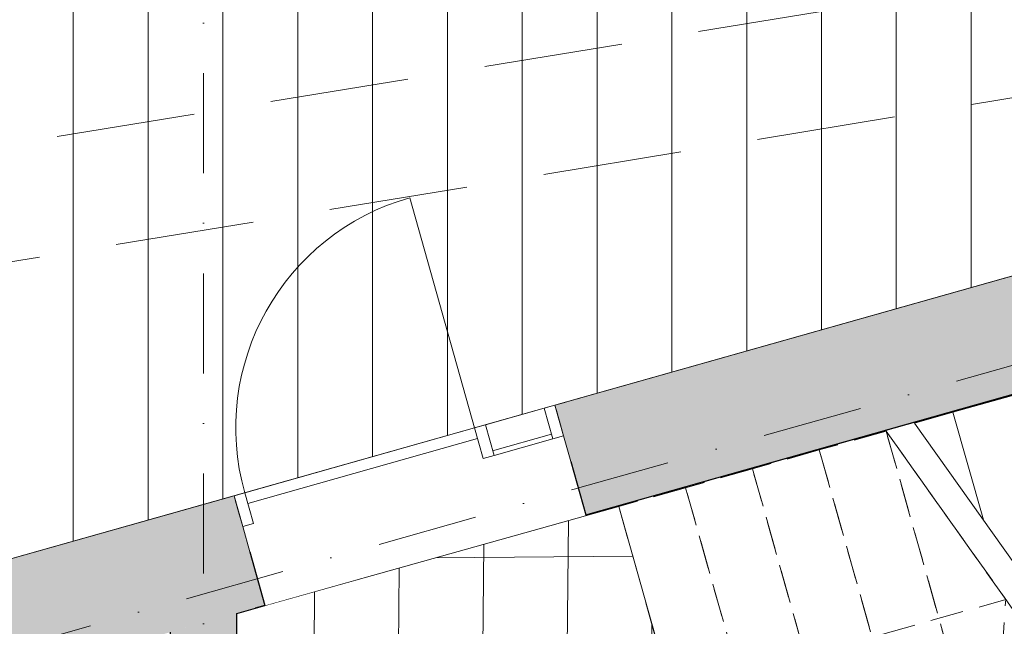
# Model space of a CAD drawing. Header units: millimetres. Extents: x 7523222 to 7678971, y 5352079 to 5786624.
# Tile 62 of 92: x 7550979 to 7554523, y 5775666 to 5777848. Entities that reach past the tile are written whole.
import ezdxf
from ezdxf.enums import TextEntityAlignment as Align

# ---------------------------------------------------------------- set-up
doc = ezdxf.new("R2010")
doc.units = ezdxf.units.MM
doc.header["$MEASUREMENT"] = 0
for name, pattern in [('Kropki i Kreski', [720, 360, -180, 0, -180]), ('Przerywana długa', [780, 500, -280]), ('Przerywana gęsta', [180, 120, -60]), ('Wipeout_Contour', [1000, 0, -1000])]:
    doc.linetypes.add(name, pattern=pattern)
for name, color, linetype in [('460-K Stropy', 7, 'Continuous'), ('Nowe_2025-08-14 Strefy', 7, 'Continuous'), ('Nowe_220-A Ściany wewnętrzne', 7, 'Continuous'), ('Nowe_250-A Schody Pochylnie', 7, 'Continuous'), ('Nowe_280-A Dachy Powłoki', 7, 'Continuous'), ('Nowe_299-A Wymiary opisy PB', 7, 'Continuous'), ('Nowe_410-K Osie', 7, 'Continuous'), ('Nowe_420-K Ściany', 7, 'Continuous'), ('Nowe_460-K Stropy', 7, 'Continuous'), ('Nowe_Drzwi Archicad', 7, 'Continuous')]:
    doc.layers.add(name, color=color, linetype=linetype)
for name, color, linetype, lineweight in [('460-K Stropy_Nr_pióra__89', 7, 'Continuous', 13), ('Nowe_2025-09-12 Strefa Taras_Nr_pióra__2', 8, 'Continuous', 13), ('Nowe_220-A Ściany wewnętrzne_Nr_pióra__21', 7, 'Continuous', 25), ('Nowe_220-A Ściany wewnętrzne_Nr_pióra__27', 7, 'Continuous', 25), ('Nowe_250-A Schody Pochylnie_Nr_pióra__11', 7, 'Continuous', 13), ('Nowe_250-A Schody Pochylnie_Nr_pióra__91', 7, 'Continuous', 13), ('Nowe_299-A Wymiary opisy PB_Nr_pióra__6', 5, 'Continuous', 13), ('Nowe_320-W Umeblowanie_Nr_pióra__2', 8, 'Continuous', 13), ('Nowe_410-K Osie_Nr_pióra__1', 7, 'Continuous', 13), ('Nowe_420-K Ściany_Nr_pióra__21', 7, 'Continuous', 25), ('Nowe_420-K Ściany_Nr_pióra__27', 7, 'Continuous', 25), ('Nowe_420-K Ściany_Nr_pióra__47', 7, 'Continuous', 15), ('Nowe_460-K Stropy_Nr_pióra__89', 7, 'Continuous', 13), ('Nowe_Drzwi Archicad_Nr_pióra__21', 7, 'Continuous', 25), ('Nowe_Drzwi Archicad_Nr_pióra__23', 7, 'Continuous', 15), ('Nowe_Drzwi Archicad_Nr_pióra__27', 7, 'Continuous', 25), ('Nowe_Drzwi Archicad_Nr_pióra__3', 7, 'Continuous', 13), ('Nowe_Drzwi Archicad_Nr_pióra__47', 7, 'Continuous', 15)]:
    doc.layers.add(name, color=color, linetype=linetype, lineweight=lineweight)
for name, color, linetype, lineweight, true_color in [('Nowe_2025-09-12 Strefa Taras_Nr_pióra__102', 7, 'Continuous', 5, 0xcccccc), ('Nowe_250-A Schody Pochylnie_Nr_pióra__102', 7, 'Continuous', 5, 0xcccccc), ('Nowe_280-A Dachy Powłoki_Nr_pióra__61', 7, 'Continuous', 13, 0x6a6a6a), ('Nowe_299-A Wymiary opisy PB_Nr_pióra__45', 7, 'Continuous', 15, 0x40a5ff), ('Nowe_299-A Wymiary opisy PB_Nr_pióra__85', 7, 'Continuous', 13, 0x80c2ff), ('Nowe_320-W Umeblowanie_Nr_pióra__102', 7, 'Continuous', 5, 0xcccccc), ('Nowe_410-K Osie_Nr_pióra__5', 7, 'Continuous', 13, 0x40a5ff)]:
    doc.layers.add(name, color=color, linetype=linetype, lineweight=lineweight, true_color=true_color)
doc.styles.add('STYL_AUTOMATYCZNY_2', font='arial.ttf')
doc.styles.add('STYL_AUTOMATYCZNY_3', font='arial.ttf')
doc.dimstyles.new('STYL_AUTOMATYCZNY__1', dxfattribs={"dimtxt": 200, "dimasz": 95, "dimexe": 0.18, "dimexo": 0.0625, "dimgap": 0, "dimtad": 1, "dimdec": 1, "dimlfac": 0.1, "dimzin": 0, "dimdsep": 46, "dimtxsty": 'STYL_AUTOMATYCZNY_2', "dimblk": 'ARROWHEAD_2', "dimblk1": 'ARROWHEAD_2', "dimblk2": 'ARROWHEAD_2', "dimcen": 0.09, "dimclrd": 256, "dimclre": 256, "dimclrt": 5, "dimadec": 1, "dimazin": 0, "dimtfac": 1, "dimtdec": 4, "dimtmove": 0, "dimatfit": 3, "dimfxl": 0, "dimtolj": 1, "dimtzin": 0, "dimarcsym": 0})
doc.dimstyles.new('STYL_AUTOMATYCZNY__2', dxfattribs={"dimtxt": 200, "dimasz": 95, "dimexe": 0.18, "dimexo": 0.0625, "dimgap": 0, "dimtad": 1, "dimtih": 1, "dimtoh": 1, "dimdec": 1, "dimlfac": 0.1, "dimzin": 0, "dimdsep": 46, "dimtxsty": 'STYL_AUTOMATYCZNY_2', "dimblk": 'ARROWHEAD_2', "dimblk1": 'ARROWHEAD_2', "dimblk2": 'ARROWHEAD_2', "dimcen": 0.09, "dimclrd": 256, "dimclre": 256, "dimclrt": 5, "dimadec": 1, "dimazin": 0, "dimtfac": 1, "dimtdec": 4, "dimtmove": 0, "dimatfit": 3, "dimfxl": 0, "dimtolj": 1, "dimtzin": 0, "dimarcsym": 0})

# ---------------------------------------------------------------- blocks, each defined once
blk = doc.blocks.new('Schody ewakuacyjne__6', base_point=(7554164, 5774556.6))
at = {"color": 254, "linetype": 'Wipeout_Contour', "lineweight": 0, "ltscale": 38036086.56504134}
blk.add_wipeout([(7551760.5, 5775712.5), (7551760.5, 5773298.8), (7557435.4, 5773298.8), (7557435.4, 5777314.1)], dxfattribs=at).dxf.layer = 'Nowe_2025-08-14 Strefy'
at = {"color": 254, "linetype": 'Wipeout_Contour', "lineweight": 0, "ltscale": 38031868.82505547}
blk.add_wipeout([(7551861.8, 5775741.1), (7553016.7, 5776067), (7552936.5, 5776350.9), (7551781.7, 5776025)], dxfattribs=at).dxf.layer = 'Nowe_2025-08-14 Strefy'
blk = doc.blocks.new('Biblioteka__8', base_point=(7556690.6, 5767524.6))
at = {"color": 254, "linetype": 'Wipeout_Contour', "lineweight": 0, "ltscale": 123630718.2130608}
blk.add_wipeout([(7547543, 5764885.4), (7559957.3, 5761392.5), (7560014.5, 5761595.8), (7563422.9, 5765680.5), (7569072.9, 5765680.5), (7569070.3, 5773058.8), (7565093.2, 5773058.8), (7565093.2, 5776112.5), (7563676.7, 5776112.5), (7563676.7, 5773058.8), (7551520.5, 5773058.8), (7549865, 5773043.1), (7547530.7, 5773043.1)], dxfattribs=at).dxf.layer = 'Nowe_2025-08-14 Strefy'
blk = doc.blocks.new('*X12', base_point=(6982742.1, 5361781.8))
at = {"layer": 'Nowe_2025-09-12 Strefa Taras_Nr_pióra__102', "color": 254, "linetype": 'Continuous', "lineweight": 5, "true_color": 0xcccccc}
for p, q in [((7551171.3, 5777967.2), (7551171.3, 5777717.2)), ((7551171.3, 5777967.2), (7551171.3, 5777717.2)), ((7551440.7, 5777967.2), (7551440.7, 5777717.2)), ((7551440.7, 5777967.2), (7551440.7, 5777717.2)), ((7551710.1, 5777967.2), (7551710.1, 5777717.2)), ((7551710.1, 5777967.2), (7551710.1, 5777717.2)), ((7551979.5, 5777967.2), (7551979.5, 5777717.2)), ((7551979.5, 5777967.2), (7551979.5, 5777717.2)), ((7552248.9, 5777967.2), (7552248.9, 5777717.2)), ((7552248.9, 5777967.2), (7552248.9, 5777717.2)), ((7552518.3, 5777967.2), (7552518.3, 5777717.2)), ((7552518.3, 5777967.2), (7552518.3, 5777717.2)), ((7552787.7, 5777967.2), (7552787.7, 5777717.2)), ((7552787.7, 5777967.2), (7552787.7, 5777717.2)), ((7553057.1, 5777967.2), (7553057.1, 5777717.2)), ((7553057.1, 5777967.2), (7553057.1, 5777717.2)), ((7553326.5, 5777967.2), (7553326.5, 5777717.2)), ((7553326.5, 5777967.2), (7553326.5, 5777717.2)), ((7553595.9, 5777967.2), (7553595.9, 5777717.2)), ((7553595.9, 5777967.2), (7553595.9, 5777717.2)), ((7553865.3, 5777967.2), (7553865.3, 5777717.2)), ((7553865.3, 5777967.2), (7553865.3, 5777717.2)), ((7554134.6, 5777967.2), (7554134.6, 5777717.2)), ((7554134.6, 5777967.2), (7554134.6, 5777717.2)), ((7554404, 5777967.2), (7554404, 5777717.2)), ((7554404, 5777967.2), (7554404, 5777717.2)), ((7551171.3, 5777717.2), (7551171.3, 5777467.2)), ((7551171.3, 5777717.2), (7551171.3, 5777467.2)), ((7551440.7, 5777717.2), (7551440.7, 5777467.2)), ((7551440.7, 5777717.2), (7551440.7, 5777467.2)), ((7551710.1, 5777717.2), (7551710.1, 5777467.2)), ((7551710.1, 5777717.2), (7551710.1, 5777467.2)), ((7551979.5, 5777717.2), (7551979.5, 5777467.2)), ((7551979.5, 5777717.2), (7551979.5, 5777467.2)), ((7552248.9, 5777717.2), (7552248.9, 5777467.2)), ((7552248.9, 5777717.2), (7552248.9, 5777467.2)), ((7552518.3, 5777717.2), (7552518.3, 5777467.2)), ((7552518.3, 5777717.2), (7552518.3, 5777467.2)), ((7552787.7, 5777717.2), (7552787.7, 5777467.2)), ((7552787.7, 5777717.2), (7552787.7, 5777467.2)), ((7553057.1, 5777717.2), (7553057.1, 5777467.2)), ((7553057.1, 5777717.2), (7553057.1, 5777467.2)), ((7553326.5, 5777717.2), (7553326.5, 5777467.2)), ((7553326.5, 5777717.2), (7553326.5, 5777467.2)), ((7553595.9, 5777717.2), (7553595.9, 5777467.2)), ((7553595.9, 5777717.2), (7553595.9, 5777467.2)), ((7553865.3, 5777717.2), (7553865.3, 5777467.2)), ((7553865.3, 5777717.2), (7553865.3, 5777467.2)), ((7554134.6, 5777717.2), (7554134.6, 5777467.2)), ((7554134.6, 5777717.2), (7554134.6, 5777467.2)), ((7554404, 5777717.2), (7554404, 5777467.2)), ((7554404, 5777717.2), (7554404, 5777467.2)), ((7551171.3, 5777467.2), (7551171.3, 5777217.2)), ((7551171.3, 5777467.2), (7551171.3, 5777217.2)), ((7551440.7, 5777467.2), (7551440.7, 5777217.2)), ((7551440.7, 5777467.2), (7551440.7, 5777217.2)), ((7551710.1, 5777467.2), (7551710.1, 5777217.2)), ((7551710.1, 5777467.2), (7551710.1, 5777217.2)), ((7551979.5, 5777467.2), (7551979.5, 5777217.2)), ((7551979.5, 5777467.2), (7551979.5, 5777217.2)), ((7552248.9, 5777467.2), (7552248.9, 5777217.2)), ((7552248.9, 5777467.2), (7552248.9, 5777217.2)), ((7552518.3, 5777467.2), (7552518.3, 5777217.2)), ((7552518.3, 5777467.2), (7552518.3, 5777217.2)), ((7552787.7, 5777467.2), (7552787.7, 5777217.2)), ((7552787.7, 5777467.2), (7552787.7, 5777217.2)), ((7553057.1, 5777467.2), (7553057.1, 5777217.2)), ((7553057.1, 5777467.2), (7553057.1, 5777217.2)), ((7553326.5, 5777467.2), (7553326.5, 5777217.2)), ((7553326.5, 5777467.2), (7553326.5, 5777217.2)), ((7553595.9, 5777467.2), (7553595.9, 5777217.2)), ((7553595.9, 5777467.2), (7553595.9, 5777217.2)), ((7553865.3, 5777467.2), (7553865.3, 5777217.2)), ((7553865.3, 5777467.2), (7553865.3, 5777217.2)), ((7554134.6, 5777467.2), (7554134.6, 5777217.2)), ((7554134.6, 5777467.2), (7554134.6, 5777217.2)), ((7554404, 5777467.2), (7554404, 5777217.2)), ((7554404, 5777467.2), (7554404, 5777217.2)), ((7551171.3, 5777217.2), (7551171.3, 5776967.2)), ((7551171.3, 5777217.2), (7551171.3, 5776967.2)), ((7551440.7, 5777217.2), (7551440.7, 5776967.2)), ((7551440.7, 5777217.2), (7551440.7, 5776967.2)), ((7551710.1, 5777217.2), (7551710.1, 5776967.2)), ((7551710.1, 5777217.2), (7551710.1, 5776967.2)), ((7551979.5, 5777217.2), (7551979.5, 5776967.2)), ((7551979.5, 5777217.2), (7551979.5, 5776967.2)), ((7552248.9, 5777217.2), (7552248.9, 5776967.2)), ((7552248.9, 5777217.2), (7552248.9, 5776967.2)), ((7552518.3, 5777217.2), (7552518.3, 5776967.2)), ((7552518.3, 5777217.2), (7552518.3, 5776967.2)), ((7552787.7, 5777217.2), (7552787.7, 5776967.2)), ((7552787.7, 5777217.2), (7552787.7, 5776967.2)), ((7553057.1, 5777217.2), (7553057.1, 5776967.2)), ((7553057.1, 5777217.2), (7553057.1, 5776967.2)), ((7553326.5, 5777217.2), (7553326.5, 5776967.2)), ((7553326.5, 5777217.2), (7553326.5, 5776967.2)), ((7553595.9, 5777217.2), (7553595.9, 5776967.2)), ((7553595.9, 5777217.2), (7553595.9, 5776967.2)), ((7553865.3, 5777217.2), (7553865.3, 5776967.2)), ((7553865.3, 5777217.2), (7553865.3, 5776967.2)), ((7554134.6, 5777217.2), (7554134.6, 5776967.2)), ((7554134.6, 5777217.2), (7554134.6, 5776967.2)), ((7554404, 5777217.2), (7554404, 5776967.2)), ((7554404, 5777217.2), (7554404, 5776967.2)), ((7551171.3, 5776967.2), (7551171.3, 5776717.2)), ((7551171.3, 5776967.2), (7551171.3, 5776717.2)), ((7551440.7, 5776967.2), (7551440.7, 5776717.2)), ((7551440.7, 5776967.2), (7551440.7, 5776717.2)), ((7551710.1, 5776967.2), (7551710.1, 5776717.2)), ((7551710.1, 5776967.2), (7551710.1, 5776717.2)), ((7551979.5, 5776967.2), (7551979.5, 5776717.2)), ((7551979.5, 5776967.2), (7551979.5, 5776717.2)), ((7552248.9, 5776967.2), (7552248.9, 5776717.2)), ((7552248.9, 5776967.2), (7552248.9, 5776717.2)), ((7552518.3, 5776967.2), (7552518.3, 5776717.2)), ((7552518.3, 5776967.2), (7552518.3, 5776717.2)), ((7552787.7, 5776967.2), (7552787.7, 5776717.2)), ((7552787.7, 5776967.2), (7552787.7, 5776717.2)), ((7553057.1, 5776967.2), (7553057.1, 5776717.2)), ((7553057.1, 5776967.2), (7553057.1, 5776717.2)), ((7553326.5, 5776967.2), (7553326.5, 5776717.2)), ((7553326.5, 5776967.2), (7553326.5, 5776717.2)), ((7553595.9, 5776967.2), (7553595.9, 5776717.2)), ((7553595.9, 5776967.2), (7553595.9, 5776717.2)), ((7553865.3, 5776967.2), (7553865.3, 5776732.5)), ((7553865.3, 5776967.2), (7553865.3, 5776732.5)), ((7554134.6, 5776967.2), (7554134.6, 5776808.6)), ((7554134.6, 5776967.2), (7554134.6, 5776808.6)), ((7554404, 5776967.2), (7554404, 5776884.6)), ((7554404, 5776967.2), (7554404, 5776884.6)), ((7551171.3, 5776717.2), (7551171.3, 5776467.2)), ((7551171.3, 5776717.2), (7551171.3, 5776467.2)), ((7551440.7, 5776717.2), (7551440.7, 5776467.2)), ((7551440.7, 5776717.2), (7551440.7, 5776467.2)), ((7551710.1, 5776717.2), (7551710.1, 5776467.2)), ((7551710.1, 5776717.2), (7551710.1, 5776467.2)), ((7551979.5, 5776717.2), (7551979.5, 5776467.2)), ((7551979.5, 5776717.2), (7551979.5, 5776467.2)), ((7552248.9, 5776717.2), (7552248.9, 5776467.2)), ((7552248.9, 5776717.2), (7552248.9, 5776467.2)), ((7552518.3, 5776717.2), (7552518.3, 5776467.2)), ((7552518.3, 5776717.2), (7552518.3, 5776467.2)), ((7552787.7, 5776717.2), (7552787.7, 5776467.2)), ((7552787.7, 5776717.2), (7552787.7, 5776467.2)), ((7553057.1, 5776717.2), (7553057.1, 5776504.4)), ((7553057.1, 5776717.2), (7553057.1, 5776504.4)), ((7553326.5, 5776717.2), (7553326.5, 5776580.5)), ((7553326.5, 5776717.2), (7553326.5, 5776580.5)), ((7553595.9, 5776717.2), (7553595.9, 5776656.5)), ((7553595.9, 5776717.2), (7553595.9, 5776656.5)), ((7551171.3, 5776467.2), (7551171.3, 5776217.2)), ((7551171.3, 5776467.2), (7551171.3, 5776217.2)), ((7551440.7, 5776467.2), (7551440.7, 5776217.2)), ((7551440.7, 5776467.2), (7551440.7, 5776217.2)), ((7551710.1, 5776467.2), (7551710.1, 5776217.2)), ((7551710.1, 5776467.2), (7551710.1, 5776217.2)), ((7551979.5, 5776467.2), (7551979.5, 5776217.2)), ((7551979.5, 5776467.2), (7551979.5, 5776217.2)), ((7552248.9, 5776467.2), (7552248.9, 5776276.3)), ((7552248.9, 5776467.2), (7552248.9, 5776276.3)), ((7552518.3, 5776467.2), (7552518.3, 5776352.4)), ((7552518.3, 5776467.2), (7552518.3, 5776352.4)), ((7552787.7, 5776467.2), (7552787.7, 5776428.4)), ((7552787.7, 5776467.2), (7552787.7, 5776428.4)), ((7551171.3, 5776217.2), (7551171.3, 5775972.2)), ((7551171.3, 5776217.2), (7551171.3, 5775972.2)), ((7551440.7, 5776217.2), (7551440.7, 5776048.2)), ((7551440.7, 5776217.2), (7551440.7, 5776048.2)), ((7551710.1, 5776217.2), (7551710.1, 5776124.3)), ((7551710.1, 5776217.2), (7551710.1, 5776124.3)), ((7551979.5, 5776217.2), (7551979.5, 5776200.3)), ((7551979.5, 5776217.2), (7551979.5, 5776200.3))]:
    blk.add_line(p, q, dxfattribs=at)
blk = doc.blocks.new('Wypełnienie_1', base_point=(6982742.1, 5361781.8))
at = {"layer": 'Nowe_2025-09-12 Strefa Taras_Nr_pióra__2', "color": 8, "linetype": 'Continuous', "lineweight": 13, "flags": 128}
blk.add_lwpolyline([(7545574.2, 5779456.4), (7545572.8, 5774232), (7550411, 5775591.3), (7550367.5, 5775745.3), (7557680.4, 5777809.3), (7557680.3, 5777643), (7563440.7, 5779268.8), (7563440.7, 5779445.6)], close=True, dxfattribs=at)
at = {"layer": 'Nowe_2025-09-12 Strefa Taras_Nr_pióra__102', "color": 254, "linetype": 'Continuous', "lineweight": 5, "true_color": 0xcccccc}
blk.add_blockref('*X12', (6982742.1, 5361781.8), dxfattribs=at)
blk = doc.blocks.new('Strop_2', base_point=(7545569.3, 5765440.7))
at = {"layer": 'Nowe_460-K Stropy_Nr_pióra__89', "color": 7, "linetype": 'Continuous', "lineweight": 13, "flags": 128}
blk.add_lwpolyline([(7545569.3, 5765440.7), (7545570.4, 5774069.3), (7545569.9, 5774225), (7550411, 5775591.3), (7550367.5, 5775745.3), (7563478, 5779445.6), (7569230.3, 5779445.6), (7569230.3, 5760535.6), (7563002.9, 5760535.6), (7547524.7, 5764890.6), (7545824.4, 5765369)], close=True, dxfattribs=at)
blk = doc.blocks.new('Strop_3', base_point=(7545569.3, 5774224.9))
at = {"layer": '460-K Stropy_Nr_pióra__89', "color": 7, "linetype": 'Continuous', "lineweight": 13, "flags": 128}
blk.add_lwpolyline([(7545569.3, 5774224.9), (7550411, 5775591.3), (7550367.5, 5775745.3), (7563436.7, 5779434), (7563436.7, 5779445.6), (7545569.3, 5779445.6)], close=True, dxfattribs=at)
blk = doc.blocks.new('Schody_1', base_point=(6982742.1, 5361781.8))
at = {"layer": 'Nowe_250-A Schody Pochylnie_Nr_pióra__102', "color": 254, "linetype": 'Continuous', "lineweight": 5, "true_color": 0xcccccc}
for p, q in [((7554579.1, 5776504), (7554338.5, 5776436.1)), ((7554338.5, 5776436.1), (7554200.1, 5776397)), ((7554338.5, 5776436.1), (7554447.9, 5776048.5))]:
    blk.add_line(p, q, dxfattribs=at)
at = {"layer": 'Nowe_250-A Schody Pochylnie_Nr_pióra__102', "color": 254, "linetype": 'Przerywana gęsta', "lineweight": 5, "true_color": 0xcccccc}
for p, q in [((7554528.6, 5775762.4), (7554097.9, 5776368.2)), ((7553566.2, 5775490.8), (7554528.6, 5775762.4)), ((7554478.2, 5775020.8), (7554528.6, 5775762.4))]:
    blk.add_line(p, q, dxfattribs=at)
at = {"layer": 'Nowe_250-A Schody Pochylnie_Nr_pióra__11', "color": 7, "linetype": 'Continuous', "lineweight": 13}
blk.add_line((7554200.1, 5776397), (7555061.6, 5775185.4), dxfattribs=at)
at = {"layer": 'Nowe_250-A Schody Pochylnie_Nr_pióra__11', "color": 7, "linetype": 'Przerywana gęsta', "lineweight": 13}
blk.add_line((7554097.9, 5776368.2), (7554959.4, 5775156.6), dxfattribs=at)
at = {"layer": 'Nowe_250-A Schody Pochylnie_Nr_pióra__91', "color": 7, "linetype": 'Przerywana gęsta', "lineweight": 13}
for p, q in [((7554097.9, 5776368.2), (7553857.3, 5776300.3)), ((7554478.2, 5775020.8), (7554097.9, 5776368.2)), ((7554097.9, 5776368.2), (7554478.2, 5775020.8)), ((7553857.3, 5776300.3), (7553616.7, 5776232.4)), ((7554237.5, 5774952.9), (7553857.3, 5776300.3)), ((7553857.3, 5776300.3), (7554237.5, 5774952.9)), ((7553616.7, 5776232.4), (7553376.1, 5776164.5)), ((7553996.9, 5774885), (7553616.7, 5776232.4)), ((7553616.7, 5776232.4), (7553996.9, 5774885)), ((7553376.1, 5776164.5), (7553135.5, 5776096.6)), ((7553756.3, 5774817.1), (7553376.1, 5776164.5)), ((7553376.1, 5776164.5), (7553756.3, 5774817.1)), ((7553135.5, 5776096.6), (7553515.7, 5774749.2))]:
    blk.add_line(p, q, dxfattribs=at)
blk = doc.blocks.new('Ściana_5', base_point=(7551640.5, 5775782.5))
at = {"layer": 'Nowe_220-A Ściany wewnętrzne', "linetype": 'Continuous', "lineweight": 0, "true_color": 0x000000}
for points in [[(7551760.5, 5773298.8), (7551760.5, 5775712.5), (7551520.5, 5775644.7), (7551520.5, 5773298.8)], [(7551760.5, 5773298.8), (7551520.5, 5773058.8), (7551760.5, 5773058.8)], [(7551760.5, 5773298.8), (7551520.5, 5773298.8), (7551520.5, 5773058.8)]]:
    blk.add_hatch(color=18, dxfattribs=at).paths.add_polyline_path(points)
at = {"layer": 'Nowe_220-A Ściany wewnętrzne_Nr_pióra__21', "color": 7, "linetype": 'Continuous', "lineweight": 25, "flags": 128}
for points in [[(7551760.5, 5773298.8), (7551760.5, 5775712.5)], [(7551520.5, 5775644.7), (7551520.5, 5773058.8)]]:
    blk.add_lwpolyline(points, dxfattribs=at)
at = {"layer": 'Nowe_220-A Ściany wewnętrzne_Nr_pióra__27', "color": 7, "linetype": 'Continuous', "lineweight": 25, "flags": 128}
blk.add_lwpolyline([(7551520.5, 5773058.8), (7551760.5, 5773058.8)], dxfattribs=at)
blk = doc.blocks.new('Drzwi panel boczny 1 naświetle 27[6]', base_point=(6982742.1, 5361781.8))
at = {"layer": 'Nowe_Drzwi Archicad_Nr_pióra__21', "color": 7, "linetype": 'Continuous', "lineweight": 25}
for p, q in [((7553016.7, 5776067), (7553052.3, 5776077.1)), ((7553016.7, 5776067), (7553052.3, 5776077.1)), ((7551861.8, 5775741.1), (7551826.2, 5775731)), ((7551861.8, 5775741.1), (7551826.2, 5775731))]:
    blk.add_line(p, q, dxfattribs=at)
at = {"layer": 'Nowe_Drzwi Archicad_Nr_pióra__27', "color": 7, "linetype": 'Continuous', "lineweight": 25}
for p, q in [((7552962.3, 5776259.5), (7553016.7, 5776067)), ((7552962.3, 5776259.5), (7553016.7, 5776067)), ((7551807.5, 5775933.5), (7551861.8, 5775741.1)), ((7551807.5, 5775933.5), (7551861.8, 5775741.1))]:
    blk.add_line(p, q, dxfattribs=at)
at = {"layer": 'Nowe_Drzwi Archicad_Nr_pióra__3', "color": 7, "linetype": 'Continuous', "lineweight": 13}
blk.add_line((7552616.6, 5776380.1), (7552383, 5777207.8), dxfattribs=at)
blk.add_arc((7552616.6, 5776380.1), 860, 105.7611, 195.7611, dxfattribs=at)
at = {"color": 254, "linetype": 'Wipeout_Contour', "lineweight": 0, "ltscale": 38034327.67827623}
blk.add_wipeout([(7552905.3, 5776461.6), (7552866.8, 5776450.7), (7552898, 5776340.1), (7552936.5, 5776350.9)], dxfattribs=at).dxf.layer = 'Nowe_Drzwi Archicad'
at = {"layer": 'Nowe_Drzwi Archicad_Nr_pióra__47', "color": 7, "linetype": 'Continuous', "lineweight": 15}
for p, q in [((7552921.6, 5776403.9), (7552936.5, 5776350.9)), ((7552921.6, 5776403.9), (7552936.5, 5776350.9)), ((7552936.5, 5776350.9), (7552962.3, 5776259.5)), ((7552936.5, 5776350.9), (7552962.3, 5776259.5))]:
    blk.add_line(p, q, dxfattribs=at)
at = {"color": 254, "linetype": 'Wipeout_Contour', "lineweight": 0, "ltscale": 38033361.02967794}
blk.add_wipeout([(7552655.1, 5776391), (7552616.6, 5776380.1), (7552647.8, 5776269.4), (7552686.3, 5776280.3)], dxfattribs=at).dxf.layer = 'Nowe_Drzwi Archicad'
at = {"color": 254, "linetype": 'Wipeout_Contour', "lineweight": 0, "ltscale": 38030014.96826286}
blk.add_wipeout([(7551781.7, 5776025), (7551820.1, 5776035.8), (7551788.9, 5776146.5), (7551750.4, 5776135.6)], dxfattribs=at).dxf.layer = 'Nowe_Drzwi Archicad'
at = {"layer": 'Nowe_Drzwi Archicad_Nr_pióra__23', "color": 7, "linetype": 'Continuous', "lineweight": 15}
blk.add_line((7551781.7, 5776025), (7551820.1, 5776035.8), dxfattribs=at)
at = {"layer": 'Nowe_Drzwi Archicad_Nr_pióra__47', "color": 7, "linetype": 'Continuous', "lineweight": 15}
for p, q in [((7551750.4, 5776135.6), (7551714.8, 5776125.6)), ((7551750.4, 5776135.6), (7551714.8, 5776125.6)), ((7551750.4, 5776135.6), (7551755.8, 5776116.4)), ((7551750.4, 5776135.6), (7551755.8, 5776116.4)), ((7551755.8, 5776116.4), (7551766.7, 5776077.9)), ((7551755.8, 5776116.4), (7551766.7, 5776077.9)), ((7551766.7, 5776077.9), (7551781.7, 5776025)), ((7551766.7, 5776077.9), (7551781.7, 5776025)), ((7551781.7, 5776025), (7551807.5, 5775933.5)), ((7551781.7, 5776025), (7551807.5, 5775933.5))]:
    blk.add_line(p, q, dxfattribs=at)
at = {"color": 254, "linetype": 'Wipeout_Contour', "lineweight": 0, "ltscale": 38033844.35382071}
blk.add_wipeout([(7552866.8, 5776450.7), (7552655.1, 5776391), (7552686.3, 5776280.3), (7552898, 5776340.1)], dxfattribs=at).dxf.layer = 'Nowe_Drzwi Archicad'
at = {"color": 254, "linetype": 'Wipeout_Contour', "lineweight": 0, "ltscale": 38031743.33604637}
blk.add_wipeout([(7551788.9, 5776146.5), (7551799.8, 5776108), (7552627.4, 5776341.6), (7552616.6, 5776380.1)], dxfattribs=at).dxf.layer = 'Nowe_Drzwi Archicad'
at = {"layer": 'Nowe_Drzwi Archicad_Nr_pióra__23', "color": 7, "linetype": 'Continuous', "lineweight": 15}
for p, q in [((7552905.3, 5776461.6), (7552866.8, 5776450.7)), ((7552936.5, 5776350.9), (7552905.3, 5776461.6)), ((7552866.8, 5776450.7), (7552655.1, 5776391)), ((7552866.8, 5776450.7), (7552898, 5776340.1)), ((7552655.1, 5776391), (7552616.6, 5776380.1)), ((7552686.3, 5776280.3), (7552655.1, 5776391)), ((7552616.6, 5776380.1), (7552647.8, 5776269.4)), ((7552898, 5776340.1), (7552936.5, 5776350.9)), ((7552647.8, 5776269.4), (7552686.3, 5776280.3)), ((7551788.9, 5776146.5), (7551750.4, 5776135.6)), ((7551820.1, 5776035.8), (7551788.9, 5776146.5)), ((7551750.4, 5776135.6), (7551781.7, 5776025))]:
    blk.add_line(p, q, dxfattribs=at)
at = {"layer": 'Nowe_Drzwi Archicad_Nr_pióra__23', "color": 7, "linetype": 'Continuous', "lineweight": 15, "flags": 128}
blk.add_lwpolyline([(7552866.8, 5776450.7), (7552655.1, 5776391), (7552686.3, 5776280.3), (7552898, 5776340.1)], close=True, dxfattribs=at)
at = {"layer": 'Nowe_Drzwi Archicad_Nr_pióra__3', "color": 7, "linetype": 'Continuous', "lineweight": 13}
for p, q in [((7551788.9, 5776146.5), (7552616.6, 5776380.1)), ((7552616.6, 5776380.1), (7552627.4, 5776341.6)), ((7552893.2, 5776357.4), (7552681.4, 5776297.6)), ((7552627.4, 5776341.6), (7551799.8, 5776108)), ((7551799.8, 5776108), (7551788.9, 5776146.5))]:
    blk.add_line(p, q, dxfattribs=at)
at = {"layer": 'Nowe_Drzwi Archicad_Nr_pióra__47', "color": 7, "linetype": 'Continuous', "lineweight": 15}
for p, q in [((7552905.3, 5776461.6), (7552940.9, 5776471.6)), ((7552905.3, 5776461.6), (7552940.9, 5776471.6)), ((7552905.3, 5776461.6), (7552910.7, 5776442.3)), ((7552905.3, 5776461.6), (7552910.7, 5776442.3)), ((7552910.7, 5776442.3), (7552921.6, 5776403.9)), ((7552910.7, 5776442.3), (7552921.6, 5776403.9))]:
    blk.add_line(p, q, dxfattribs=at)
blk = doc.blocks.new('Ściana_12', base_point=(7550451.7, 5775447))
at = {"layer": 'Nowe_420-K Ściany', "linetype": 'Continuous', "lineweight": 0, "true_color": 0x000000}
for points in [[(7557680.4, 5777809.3), (7552905.3, 5776461.6), (7552910.7, 5776442.3), (7557668.7, 5777785.2)], [(7557668.7, 5777785.2), (7552910.7, 5776442.3), (7552921.6, 5776403.9), (7557645.2, 5777737)], [(7557645.2, 5777737), (7552921.6, 5776403.9), (7552962.3, 5776259.5), (7557557.4, 5777556.4)], [(7552962.3, 5776259.5), (7553016.7, 5776067), (7557440.4, 5777315.5), (7557440.4, 5777523.4)], [(7550367.5, 5775745.3), (7550372.9, 5775726.1), (7551755.8, 5776116.4), (7551750.4, 5776135.6)], [(7550372.9, 5775726.1), (7550383.8, 5775687.6), (7551766.7, 5776077.9), (7551755.8, 5776116.4)], [(7550383.8, 5775687.6), (7550424.5, 5775543.2), (7551807.5, 5775933.5), (7551766.7, 5776077.9)], [(7550424.5, 5775543.2), (7550478.9, 5775350.7), (7551861.8, 5775741.1), (7551807.5, 5775933.5)]]:
    blk.add_hatch(color=18, dxfattribs=at).paths.add_polyline_path(points)
at = {"color": 254, "linetype": 'Wipeout_Contour', "lineweight": 0, "ltscale": 38031953.67536305}
blk.add_wipeout([(7552905.3, 5776461.6), (7551750.4, 5776135.6), (7551861.8, 5775741.1), (7553016.7, 5776067)], dxfattribs=at).dxf.layer = 'Nowe_420-K Ściany'
at = {"layer": 'Nowe_420-K Ściany_Nr_pióra__21', "color": 7, "linetype": 'Continuous', "lineweight": 25}
for p, q in [((7553016.7, 5776067), (7553052.3, 5776077.1)), ((7551861.8, 5775741.1), (7551826.2, 5775731))]:
    blk.add_line(p, q, dxfattribs=at)
at = {"layer": 'Nowe_420-K Ściany_Nr_pióra__21', "color": 7, "linetype": 'Continuous', "lineweight": 25, "flags": 128}
for points in [[(7553016.7, 5776067), (7557440.4, 5777315.5)], [(7551760.5, 5775712.5), (7551861.8, 5775741.1)]]:
    blk.add_lwpolyline(points, dxfattribs=at)
at = {"layer": 'Nowe_420-K Ściany_Nr_pióra__27', "color": 7, "linetype": 'Continuous', "lineweight": 25}
for p, q in [((7552962.3, 5776259.5), (7553016.7, 5776067)), ((7551807.5, 5775933.5), (7551861.8, 5775741.1))]:
    blk.add_line(p, q, dxfattribs=at)
at = {"layer": 'Nowe_420-K Ściany_Nr_pióra__47', "color": 7, "linetype": 'Continuous', "lineweight": 15}
for p, q in [((7552905.3, 5776461.6), (7552940.9, 5776471.6)), ((7552905.3, 5776461.6), (7552910.7, 5776442.3)), ((7552910.7, 5776442.3), (7552921.6, 5776403.9)), ((7552921.6, 5776403.9), (7552936.5, 5776350.9)), ((7552936.5, 5776350.9), (7552962.3, 5776259.5)), ((7551750.4, 5776135.6), (7551714.8, 5776125.6)), ((7551750.4, 5776135.6), (7551755.8, 5776116.4)), ((7551755.8, 5776116.4), (7551766.7, 5776077.9)), ((7551766.7, 5776077.9), (7551781.7, 5776025)), ((7551781.7, 5776025), (7551807.5, 5775933.5))]:
    blk.add_line(p, q, dxfattribs=at)
at = {"layer": 'Nowe_420-K Ściany_Nr_pióra__47', "color": 7, "linetype": 'Continuous', "lineweight": 15, "flags": 128}
for points in [[(7557680.4, 5777809.3), (7552905.3, 5776461.6)], [(7551750.4, 5776135.6), (7550367.5, 5775745.3)]]:
    blk.add_lwpolyline(points, dxfattribs=at)
at = {"layer": 'Nowe_Drzwi Archicad', "color": 7, "linetype": 'Continuous', "lineweight": 13}
blk.add_blockref('Drzwi panel boczny 1 naświetle 27[6]', (6982742.1, 5361781.8), dxfattribs=at)
blk = doc.blocks.new('Dach_1', base_point=(7545724.4, 5763108.3))
at = {"layer": 'Nowe_280-A Dachy Powłoki_Nr_pióra__61', "color": 251, "linetype": 'Przerywana długa', "lineweight": 13, "true_color": 0x6a6a6a, "flags": 128}
for points in [[(7545724.4, 5776548.6), (7563487.3, 5779448.2), (7569230.3, 5779445.6)], [(7568822.9, 5779038.4), (7563543.6, 5779040.8), (7545724.4, 5776121.6)]]:
    blk.add_lwpolyline(points, dxfattribs=at)
blk = doc.blocks.new('Standardowy znacznik osi[26]', base_point=(7551640.5, 5781536.1))
at = {"layer": 'Nowe_410-K Osie_Nr_pióra__5', "color": 161, "linetype": 'Kropki i Kreski', "lineweight": 13, "true_color": 0x40a5ff}
blk.add_line((7551640.5, 5780536.1), (7551640.5, 5759403.4), dxfattribs=at)
at = {"layer": 'Nowe_410-K Osie_Nr_pióra__1', "color": 7, "lineweight": 13, "style": 'STYL_AUTOMATYCZNY_3'}
for tag, p in [('AC_MarkerText_1_0', (7551640.5, 5782111.1)), ('AC_MarkerText_1_1', (7551640.5, 5758178.4))]:
    blk.add_attdef(tag, text='', height=350, dxfattribs=at).set_placement(p, align=Align.TOP_CENTER)
blk = doc.blocks.new('Standardowy znacznik osi[98]', base_point=(7565362.9, 5779655.5))
at = {"layer": 'Nowe_410-K Osie_Nr_pióra__5', "color": 161, "linetype": 'Kropki i Kreski', "lineweight": 13, "true_color": 0x40a5ff}
blk.add_line((7564400.5, 5779383.9), (7541334, 5772873.6), dxfattribs=at)
at = {"layer": 'Nowe_410-K Osie_Nr_pióra__1', "color": 7, "lineweight": 13, "style": 'STYL_AUTOMATYCZNY_3'}
for tag, p in [('AC_MarkerText_1_0', (7565747.9, 5779939.2)), ('AC_MarkerText_1_1', (7539986.7, 5772668.4))]:
    blk.add_attdef(tag, text='', height=350, rotation=360, dxfattribs=at).set_placement(p, align=Align.TOP_CENTER)
blk = doc.blocks.new('*D278', base_point=(6982742.1, 5361781.8))
at = {"layer": 'Nowe_299-A Wymiary opisy PB_Nr_pióra__45', "color": 161, "linetype": 'Continuous', "lineweight": 15, "true_color": 0x40a5ff}
for p, q in [((7524916.3, 5758993), (7524844.1, 5758868)), ((7569194.2, 5758868), (7569266.4, 5758993))]:
    blk.add_line(p, q, dxfattribs=at)
at = {"layer": 'Nowe_299-A Wymiary opisy PB_Nr_pióra__85', "color": 151, "linetype": 'Continuous', "lineweight": 13, "true_color": 0x80c2ff}
for p, q in [((7524880.2, 5758836.7), (7524880.2, 5759024.2)), ((7569230.3, 5758836.7), (7569230.3, 5759024.2)), ((7524819, 5758930.5), (7524880.2, 5758930.5)), ((7524880.2, 5758930.5), (7569230.3, 5758930.5)), ((7569230.3, 5758930.5), (7569291.4, 5758930.5))]:
    blk.add_line(p, q, dxfattribs=at)
at = {"layer": 'Nowe_299-A Wymiary opisy PB_Nr_pióra__6', "color": 5, "lineweight": 13, "insert": (7546712, 5758970.5), "char_height": 200, "attachment_point": 7, "style": 'STYL_AUTOMATYCZNY_2'}
blk.add_mtext('\\A1;{\\pql;\\fArial|b0|i0|c238|p0;\\W1.000000;4\xa0435}', dxfattribs=at)
blk = doc.blocks.new('ARROWHEAD_2')
at = {"color": 0, "linetype": 'Continuous', "lineweight": 0}
for p, q in [((-0.378, -0.655), (0.378, 0.655)), ((0, 0), (-1, 0))]:
    blk.add_line(p, q, dxfattribs=at)
blk = doc.blocks.new('*D299', base_point=(6982742.1, 5361781.8))
at = {"layer": 'Nowe_299-A Wymiary opisy PB_Nr_pióra__45', "color": 161, "linetype": 'Continuous', "lineweight": 15, "true_color": 0x40a5ff}
for p, q in [((7545756.5, 5781305.8), (7545684.3, 5781180.8)), ((7551676.6, 5781305.8), (7551604.4, 5781180.8))]:
    blk.add_line(p, q, dxfattribs=at)
at = {"layer": 'Nowe_299-A Wymiary opisy PB_Nr_pióra__85', "color": 151, "linetype": 'Continuous', "lineweight": 13, "true_color": 0x80c2ff}
for p, q in [((7545720.4, 5781149.5), (7545720.4, 5781337)), ((7551640.5, 5781149.5), (7551640.5, 5781337)), ((7545720.4, 5781243.3), (7551640.5, 5781243.3))]:
    blk.add_line(p, q, dxfattribs=at)
at = {"layer": 'Nowe_299-A Wymiary opisy PB_Nr_pióra__6', "color": 5, "lineweight": 13, "insert": (7548451.6, 5781283.3), "char_height": 200, "attachment_point": 7, "style": 'STYL_AUTOMATYCZNY_2'}
blk.add_mtext('\\A1;{\\pql;\\fArial|b0|i0|c238|p0;\\W1.000000;592}', dxfattribs=at)
blk = doc.blocks.new('*D300', base_point=(6982742.1, 5361781.8))
at = {"layer": 'Nowe_299-A Wymiary opisy PB_Nr_pióra__45', "color": 161, "linetype": 'Continuous', "lineweight": 15, "true_color": 0x40a5ff}
for p, q in [((7551676.6, 5781305.8), (7551604.4, 5781180.8)), ((7557596.5, 5781305.8), (7557524.3, 5781180.8))]:
    blk.add_line(p, q, dxfattribs=at)
at = {"layer": 'Nowe_299-A Wymiary opisy PB_Nr_pióra__85', "color": 151, "linetype": 'Continuous', "lineweight": 13, "true_color": 0x80c2ff}
for p, q in [((7551640.5, 5781149.5), (7551640.5, 5781337)), ((7557560.4, 5781149.5), (7557560.4, 5781337)), ((7551640.5, 5781243.3), (7557560.4, 5781243.3))]:
    blk.add_line(p, q, dxfattribs=at)
at = {"layer": 'Nowe_299-A Wymiary opisy PB_Nr_pióra__6', "color": 5, "lineweight": 13, "insert": (7554371.6, 5781283.3), "char_height": 200, "attachment_point": 7, "style": 'STYL_AUTOMATYCZNY_2'}
blk.add_mtext('\\A1;{\\pql;\\fArial|b0|i0|c238|p0;\\W1.000000;592}', dxfattribs=at)
blk = doc.blocks.new('*D303', base_point=(6982742.1, 5361781.8))
at = {"layer": 'Nowe_299-A Wymiary opisy PB_Nr_pióra__45', "color": 161, "linetype": 'Continuous', "lineweight": 15, "true_color": 0x40a5ff}
for p, q in [((7524916.3, 5780885.3), (7524844.1, 5780760.3)), ((7569194.2, 5780760.3), (7569266.4, 5780885.3))]:
    blk.add_line(p, q, dxfattribs=at)
at = {"layer": 'Nowe_299-A Wymiary opisy PB_Nr_pióra__85', "color": 151, "linetype": 'Continuous', "lineweight": 13, "true_color": 0x80c2ff}
for p, q in [((7524880.2, 5780729.1), (7524880.2, 5780916.6)), ((7569230.3, 5780729.1), (7569230.3, 5780916.6)), ((7524819, 5780822.8), (7524880.2, 5780822.8)), ((7524880.2, 5780822.8), (7569230.3, 5780822.8)), ((7569230.3, 5780822.8), (7569291.4, 5780822.8))]:
    blk.add_line(p, q, dxfattribs=at)
at = {"layer": 'Nowe_299-A Wymiary opisy PB_Nr_pióra__6', "color": 5, "lineweight": 13, "insert": (7546712, 5780862.8), "char_height": 200, "attachment_point": 7, "style": 'STYL_AUTOMATYCZNY_2'}
blk.add_mtext('\\A1;{\\pql;\\fArial|b0|i0|c238|p0;\\W1.000000;4\xa0435}', dxfattribs=at)
blk = doc.blocks.new('*D307', base_point=(6982742.1, 5361781.8))
at = {"layer": 'Nowe_299-A Wymiary opisy PB_Nr_pióra__45', "color": 161, "linetype": 'Continuous', "lineweight": 15, "true_color": 0x40a5ff}
for p, q in [((7545596, 5780443.6), (7545523.8, 5780318.6)), ((7569194.2, 5780318.6), (7569266.4, 5780443.6))]:
    blk.add_line(p, q, dxfattribs=at)
at = {"layer": 'Nowe_299-A Wymiary opisy PB_Nr_pióra__85', "color": 151, "linetype": 'Continuous', "lineweight": 13, "true_color": 0x80c2ff}
for p, q in [((7545559.9, 5780287.4), (7545559.9, 5780474.9)), ((7569230.3, 5780287.4), (7569230.3, 5780474.9)), ((7545559.9, 5780381.1), (7569230.3, 5780381.1)), ((7569230.3, 5780381.1), (7569291.4, 5780381.1))]:
    blk.add_line(p, q, dxfattribs=at)
at = {"layer": 'Nowe_299-A Wymiary opisy PB_Nr_pióra__6', "color": 5, "lineweight": 13, "insert": (7557051.9, 5780421.1), "char_height": 200, "attachment_point": 7, "style": 'STYL_AUTOMATYCZNY_2'}
blk.add_mtext('\\A1;{\\pql;\\fArial|b0|i0|c238|p0;\\W1.000000;2\xa0367}', dxfattribs=at)
blk = doc.blocks.new('*D312', base_point=(6982742.1, 5361781.8))
at = {"layer": 'Nowe_299-A Wymiary opisy PB_Nr_pióra__45', "color": 161, "linetype": 'Continuous', "lineweight": 15, "true_color": 0x40a5ff}
for p, q in [((7545596.5, 5780001.9), (7545524.3, 5779876.9)), ((7563596.8, 5780001.9), (7563524.7, 5779876.9))]:
    blk.add_line(p, q, dxfattribs=at)
at = {"layer": 'Nowe_299-A Wymiary opisy PB_Nr_pióra__85', "color": 151, "linetype": 'Continuous', "lineweight": 13, "true_color": 0x80c2ff}
for p, q in [((7545560.4, 5779845.6), (7545560.4, 5780033.1)), ((7563560.7, 5779845.6), (7563560.7, 5780033.1)), ((7545560.4, 5779939.4), (7563560.7, 5779939.4))]:
    blk.add_line(p, q, dxfattribs=at)
at = {"layer": 'Nowe_299-A Wymiary opisy PB_Nr_pióra__6', "color": 5, "lineweight": 13, "insert": (7554217.4, 5779979.4), "char_height": 200, "attachment_point": 7, "style": 'STYL_AUTOMATYCZNY_2'}
blk.add_mtext('\\A1;{\\pql;\\fArial|b0|i0|c238|p0;\\W1.000000;1\xa0800}', dxfattribs=at)
blk = doc.blocks.new('*D318', base_point=(6982742.1, 5361781.8))
at = {"layer": 'Nowe_299-A Wymiary opisy PB_Nr_pióra__45', "color": 161, "linetype": 'Continuous', "lineweight": 15, "true_color": 0x40a5ff}
for p, q in [((7534940.3, 5779099.5), (7534815.3, 5779171.7)), ((7534815.3, 5773211.9), (7534940.3, 5773139.7))]:
    blk.add_line(p, q, dxfattribs=at)
at = {"layer": 'Nowe_299-A Wymiary opisy PB_Nr_pióra__85', "color": 151, "linetype": 'Continuous', "lineweight": 13, "true_color": 0x80c2ff}
for p, q in [((7534877.8, 5779135.6), (7534877.8, 5779196.7)), ((7534971.5, 5779135.6), (7534784, 5779135.6)), ((7534877.8, 5773175.8), (7534877.8, 5779135.6)), ((7534971.5, 5773175.8), (7534784, 5773175.8))]:
    blk.add_line(p, q, dxfattribs=at)
at = {"layer": 'Nowe_299-A Wymiary opisy PB_Nr_pióra__6', "color": 5, "lineweight": 13, "insert": (7534837.8, 5775926.9), "char_height": 200, "attachment_point": 7, "rotation": 90, "style": 'STYL_AUTOMATYCZNY_2'}
blk.add_mtext('\\A1;{\\pql;\\fArial|b0|i0|c238|p0;\\W1.000000;596}', dxfattribs=at)
blk = doc.blocks.new('*D319', base_point=(6982742.1, 5361781.8))
at = {"layer": 'Nowe_299-A Wymiary opisy PB_Nr_pióra__45', "color": 161, "linetype": 'Continuous', "lineweight": 15, "true_color": 0x40a5ff}
for p, q in [((7535428, 5779409.5), (7535303, 5779481.7)), ((7535303, 5760261.7), (7535428, 5760189.5))]:
    blk.add_line(p, q, dxfattribs=at)
at = {"layer": 'Nowe_299-A Wymiary opisy PB_Nr_pióra__85', "color": 151, "linetype": 'Continuous', "lineweight": 13, "true_color": 0x80c2ff}
for p, q in [((7535365.5, 5779445.6), (7535365.5, 5779506.7)), ((7535459.3, 5779445.6), (7535271.8, 5779445.6)), ((7535365.5, 5760225.6), (7535365.5, 5779445.6)), ((7535459.3, 5760225.6), (7535271.8, 5760225.6)), ((7535365.5, 5760164.5), (7535365.5, 5760225.6))]:
    blk.add_line(p, q, dxfattribs=at)
at = {"layer": 'Nowe_299-A Wymiary opisy PB_Nr_pióra__6', "color": 5, "lineweight": 13, "insert": (7535325.5, 5769492.4), "char_height": 200, "attachment_point": 7, "rotation": 90, "style": 'STYL_AUTOMATYCZNY_2'}
blk.add_mtext('\\A1;{\\pql;\\fArial|b0|i0|c238|p0;\\W1.000000;1\xa0922}', dxfattribs=at)

msp = doc.modelspace()

# ---------------------------------------------------------------- linework, layer by layer
at = {"layer": 'Nowe_2025-08-14 Strefy', "color": 254, "linetype": 'Continuous', "lineweight": 0, "true_color": 0xdfdfdf, "flags": 128}
msp.add_lwpolyline([(7551760.51, 5775712.47), (7551760.51, 5773298.82), (7557435.37, 5773298.82), (7557435.37, 5777314.14)], close=True, dxfattribs=at)

# ---------------------------------------------------------------- next in the draw order: block references
at = {"layer": 'Nowe_2025-08-14 Strefy', "color": 5, "linetype": 'Continuous', "lineweight": 13}
msp.add_blockref('Schody ewakuacyjne__6', (7554164.02, 5774556.57), dxfattribs=at)

# ---------------------------------------------------------------- next in the draw order: block references
msp.add_blockref('Biblioteka__8', (7556690.63, 5767524.64), dxfattribs=at)

# ---------------------------------------------------------------- next in the draw order: hatches: boundary and pattern name
at = {"layer": 'Nowe_320-W Umeblowanie_Nr_pióra__102', "linetype": 'Continuous', "lineweight": 5, "true_color": 0xcccccc}
h = msp.add_hatch(dxfattribs=at)
h.set_pattern_fill('Bloczki_betonowe', color=254, style=0, pattern_type=2)
h.set_pattern_definition([(0.506, (7552638.13, 5774697.6), (2.684, 303.97), []), (89.494, (7552638.13, 5774697.6), (303.97, 2.684), [])])
h.paths.add_polyline_path([(7551760.51, 5775712.47), (7553135.5, 5776096.56), (7553515.74, 5774749.18), (7553515.74, 5774698.59), (7553436.09, 5774698.59), (7553436.2, 5773298.61), (7551760.51, 5773298.82)])

# ---------------------------------------------------------------- next in the draw order: linework, layer by layer
at = {"layer": 'Nowe_320-W Umeblowanie_Nr_pióra__2', "color": 8, "linetype": 'Continuous', "lineweight": 13, "flags": 128}
msp.add_lwpolyline([(7551760.51, 5775712.47), (7553135.5, 5776096.56), (7553515.74, 5774749.18), (7553515.74, 5774698.59), (7553436.09, 5774698.59), (7553436.2, 5773298.61), (7551760.51, 5773298.82)], close=True, dxfattribs=at)

# ---------------------------------------------------------------- next in the draw order: block references
at = {"layer": '460-K Stropy', "color": 7, "linetype": 'Continuous', "lineweight": 13}
msp.add_blockref('Strop_3', (7545569.34, 5774224.86), dxfattribs=at)
at = {"layer": 'Nowe_2025-09-12 Strefa Taras_Nr_pióra__102', "color": 254, "linetype": 'Continuous', "lineweight": 5, "true_color": 0xcccccc}
msp.add_blockref('Wypełnienie_1', (6982742.06, 5361781.85), dxfattribs=at)
at = {"layer": 'Nowe_220-A Ściany wewnętrzne', "color": 7, "lineweight": 25}
msp.add_blockref('Ściana_5', (7551640.51, 5775782.51), dxfattribs=at)
at = {"layer": 'Nowe_460-K Stropy', "color": 7, "linetype": 'Continuous', "lineweight": 13}
msp.add_blockref('Strop_2', (7545569.34, 5765440.72), dxfattribs=at)

# ---------------------------------------------------------------- next in the draw order: block references
at = {"layer": 'Nowe_250-A Schody Pochylnie', "color": 8, "linetype": 'Continuous', "lineweight": 13}
msp.add_blockref('Schody_1', (6982742.06, 5361781.85), dxfattribs=at)

# ---------------------------------------------------------------- next in the draw order: block references
at = {"layer": 'Nowe_420-K Ściany', "color": 7, "lineweight": 25}
msp.add_blockref('Ściana_12', (7550451.71, 5775446.99), dxfattribs=at)

# ---------------------------------------------------------------- next in the draw order: block references
at = {"layer": 'Nowe_280-A Dachy Powłoki', "color": 251, "linetype": 'Continuous', "lineweight": 13, "true_color": 0x6a6a6a}
msp.add_blockref('Dach_1', (7545724.41, 5763108.34), dxfattribs=at)
at = {"layer": 'Nowe_410-K Osie', "color": 8, "linetype": 'Continuous', "lineweight": 13}
for name, p in [('Standardowy znacznik osi[26]', (7551640.51, 5781536.1)), ('Standardowy znacznik osi[98]', (7565362.93, 5779655.5))]:
    msp.add_blockref(name, p, dxfattribs=at)

# ---------------------------------------------------------------- next in the draw order: dimensions: what is measured, and where the dimension line sits
at = {"layer": 'Nowe_299-A Wymiary opisy PB', "color": 151, "linetype": 'Continuous', "lineweight": 13, "true_color": 0x80c2ff}
for base, p1, p2, picture, middle in [((7551640.51, 5781243.28), (7545720.42, 5758403.44), (7551640.51, 5758403.44), '*D299', (7548679.95, 5781383.28)), ((7557560.37, 5781243.28), (7551640.51, 5758403.44), (7557560.37, 5758403.44), '*D300', (7554599.93, 5781383.28)), ((7569230.3, 5780822.85), (7524880.17, 5779396.83), (7569230.3, 5760225.61), '*D303', (7547055.13, 5780962.85)), ((7569230.3, 5780381.12), (7545559.88, 5765440.75), (7569230.3, 5760225.61), '*D307', (7557394.99, 5780521.12)), ((7563560.74, 5779939.4), (7545560.43, 5765440.72), (7563560.74, 5760225.61), '*D312', (7554560.48, 5780079.4)), ((7569230.3, 5758930.48), (7524880.17, 5779396.83), (7569230.3, 5760225.61), '*D278', (7547055.13, 5759070.48))]:
    dim = msp.add_linear_dim(base=base, p1=p1, p2=p2, dimstyle='STYL_AUTOMATYCZNY__2', dxfattribs=at)
    dim.commit()
    dim.dimension.update_dxf_attribs({"geometry": picture, "text_midpoint": middle, "dimtype": 160})
for base, p1, p2, picture, middle in [((7535365.51, 5779445.61), (7569230.3, 5760225.61), (7569230.3, 5779445.61), '*D319', (7535225.51, 5769835.5)), ((7534877.77, 5779135.61), (7571131, 5773175.82), (7571131, 5779135.61), '*D318', (7534737.77, 5776155.21))]:
    dim = msp.add_linear_dim(base=base, p1=p1, p2=p2, angle=90, dimstyle='STYL_AUTOMATYCZNY__1', dxfattribs=at)
    dim.commit()
    dim.dimension.update_dxf_attribs({"geometry": picture, "text_midpoint": middle, "dimtype": 160, "text_rotation": 90})

doc.saveas('drawing.dxf')
